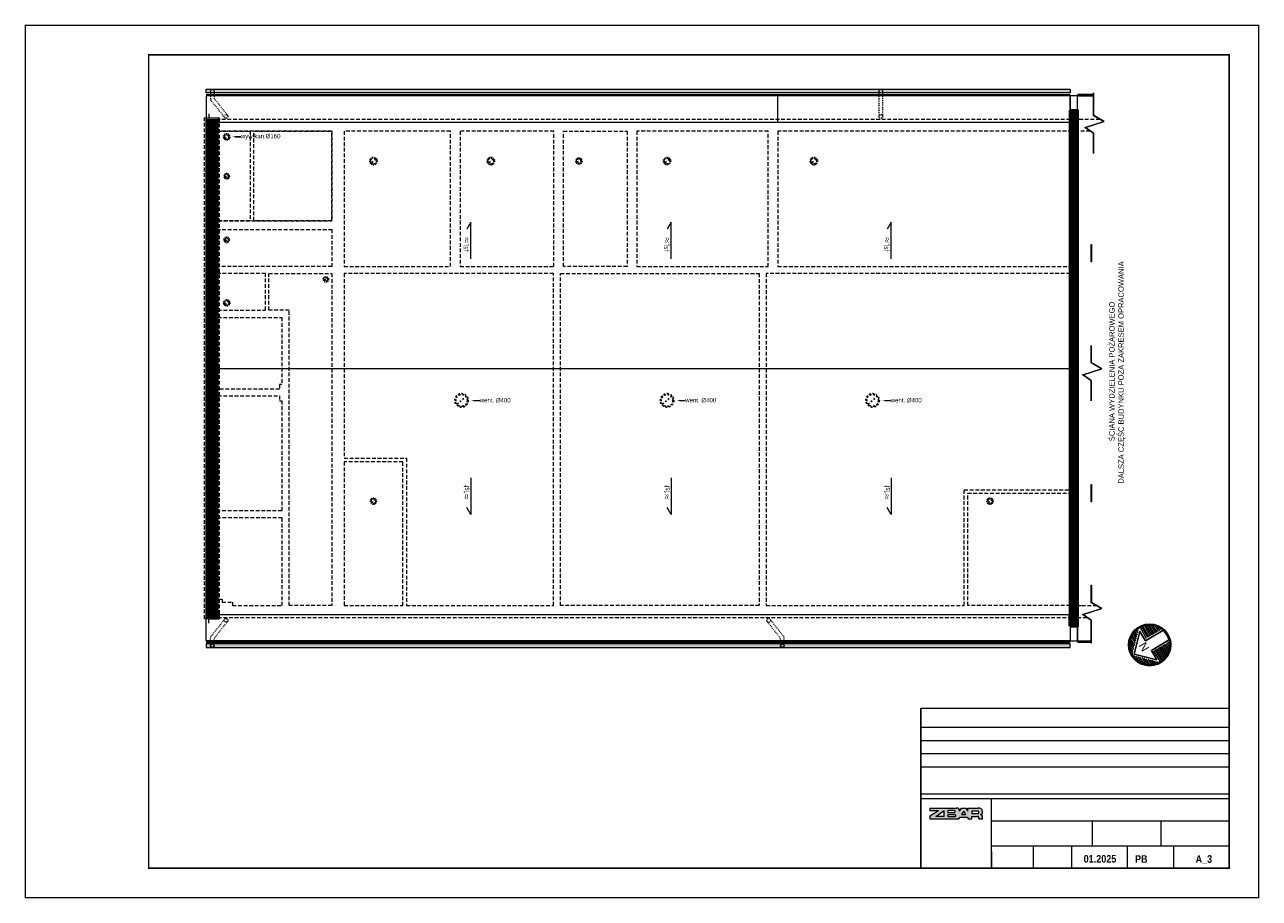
# Model space of a CAD drawing. Header units: centimetres. Extents: x -2715 to 104803, y -4848 to 32152.
# Tile 22 of 24: x 95598 to 99803, y -1446 to 1529. Entities that reach past the tile are written whole.
import ezdxf
from ezdxf import colors
from ezdxf.entities.mleader import LeaderData, LeaderLine
from ezdxf.math import Vec2, Vec3

# ---------------------------------------------------------------- set-up
doc = ezdxf.new("R2010")
doc.units = ezdxf.units.CM
doc.header["$MEASUREMENT"] = 0
for name, pattern in [('Dash', [0.6, 0.3, -0.3]), ('DASHDOT2', [0.5, 0.25, -0.125, 0, -0.125]), ('HIDDENX2', [19.05, 12.7, -6.35])]:
    doc.linetypes.add(name, pattern=pattern)
for name, color, linetype, lineweight in [('0_ dimensions', 144, 'Continuous', 9), ('0_TXT', 7, 'Continuous', 15), ('1_ hatch', 8, 'Continuous', 9), ('1_ projection', 9, 'HIDDENX2', 5), ('1_ przerywana  S_CONSTRUCTION', 124, 'DASHDOT2', 25), ('1_ view 1', 7, 'Continuous', 15), ('1_ view 2', 9, 'Continuous', 13), ('1_ view 3', 8, 'Continuous', 9), ('AZ___txt', 7, 'Continuous', 25), ('Tab-tabele', 7, 'Continuous', 5)]:
    doc.layers.add(name, color=color, linetype=linetype, lineweight=lineweight)
for name, color, linetype, lineweight, true_color in [('1_ hatch proj.', 7, 'Continuous', 9, 0x1a8cff), ('1_ wall STRUCT proj.', 7, 'Continuous', 50, 0x1a8cff), ('1_ wall STRUCT-DIV rozbiorka', 7, 'Continuous', 9, 0xff0a0a), ('3_ PPOŻ  opisy', 7, 'Continuous', 18, 0x940000)]:
    doc.layers.add(name, color=color, linetype=linetype, lineweight=lineweight, true_color=true_color)
doc.styles.add('GENERATED_STYLE_13', font='arialbd.ttf')
doc.styles.get("Standard").update_dxf_attribs({"font": 'arial.ttf'})
doc.styles.add('TXT3', font='geniso.shx', dxfattribs={"width": 0.75})
doc.styles.add('TXT_D', font='arial.ttf')
doc.styles.add('Z_40', font='arial.ttf', dxfattribs={"height": 4})
doc.linetypes.add('FENCELINE12B', pattern='A,6,-1.333,[149,AAA.SHX,S=0.25,R=0,X=0,Y=0],-1.333,[149,AAA.SHX,S=0.25,R=0,X=0,Y=0],-1.333', length=9.999)
doc.linetypes.add('Rozbiö˘ka', pattern='A,7,[121,msgB.shx,S=1,R=0,X=0.5,Y=-1.826635],7', length=14)

# ---------------------------------------------------------------- blocks, each defined once
blk = doc.blocks.new('strzałka1')
at = {"layer": 'AZ___txt', "lineweight": 9}
h = blk.add_hatch(dxfattribs=at)
h.set_pattern_fill('LINE', color=256, scale=0.4095, style=0)
h.set_pattern_definition([(360, (-1477.2123, -296.4574), (3e-14, 1.3001625), [])])
h.paths.add_polyline_path([(0, 17.1, 0.414214), (-17.1, 0), (0, 17.1, 0.414214)])
h.paths.add_polyline_path([(0, 17.1), (17.1, 0, 0.414214), (0, 17.1)])
h.paths.add_polyline_path([(17.1, 0), (6.1, 0), (6.1, -15.9, 0.309961), (17.1, 0)])
h.paths.add_polyline_path([(-6.1, 0), (-17.1, 0, 0.309961), (-6.1, -15.9), (-6.1, 0)])
at = {"layer": 'AZ___txt'}
for points in [[(-14.1, 1.2), (0, 15.3), (14.1, 1.2), (4.9, 1.2), (4.9, -15.9)], [(-14.1, 1.2), (-4.9, 1.2), (-4.9, -15.9)]]:
    blk.add_lwpolyline(points, dxfattribs=at)
at = {"layer": 'AZ___txt', "lineweight": 13}
blk.add_circle((0, 0), 18, dxfattribs=at)
at = {"layer": 'AZ___txt'}
blk.add_circle((0, 0), 17.1, dxfattribs=at)
at = {"layer": 'AZ___txt', "insert": (-2.5, 8.5), "char_height": 7, "width": 9.456, "attachment_point": 1, "style": 'Z_40'}
blk.add_mtext('N', dxfattribs=at)
blk = doc.blocks.new('frgfdhgfhgf')
at = {"layer": '1_ przerywana  S_CONSTRUCTION', "color": 150, "linetype": 'Dash', "ltscale": 20}
blk.add_lwpolyline([(-6, -5.3), (6, 5.3)], dxfattribs=at)
at = {"layer": '1_ przerywana  S_CONSTRUCTION', "color": 150, "linetype": 'Dash', "ltscale": 10}
for radius in [10.5, 8]:
    blk.add_circle((0, 0), radius, dxfattribs=at)
blk = doc.blocks.new('gfdhgfhgfhjgjh')
at = {"layer": '1_ przerywana  S_CONSTRUCTION', "color": 150, "linetype": 'Dash', "ltscale": 20}
blk.add_lwpolyline([(-6, -5.3), (6, 5.3)], dxfattribs=at)
at = {"layer": '1_ przerywana  S_CONSTRUCTION', "color": 150, "linetype": 'Dash', "ltscale": 10}
for radius in [12.5, 10]:
    blk.add_circle((0, 0), radius, dxfattribs=at)
blk = doc.blocks.new('vfgdgfdghfh')
at = {"layer": '1_ przerywana  S_CONSTRUCTION', "color": 150, "linetype": 'Dash', "ltscale": 20}
blk.add_lwpolyline([(-4.7, -4.1), (4.7, 4.1)], dxfattribs=at)
at = {"layer": '1_ przerywana  S_CONSTRUCTION', "color": 150, "linetype": 'Dash', "ltscale": 10}
for radius in [9.25, 6.25]:
    blk.add_circle((0, 0), radius, dxfattribs=at)
blk = doc.blocks.new('SWAFDSF')
at = {"layer": '1_ view 3', "linetype": 'Continuous'}
h = blk.add_hatch(dxfattribs=at)
h.set_pattern_fill('ANSI31', color=256)
h.set_pattern_definition([(45, (-96215.54631, 579.06923), (-0.08838834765, 0.08838834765), [])])
h.paths.add_polyline_path([(0, 0), (0, -12.5), (2942.6, -12.5), (2942.6, 0)])
at = {"layer": '1_ view 2'}
blk.add_lwpolyline([(0, 0), (0, -12.5), (2942.6, -12.5), (2942.6, 0), (0, 0)], dxfattribs=at)
blk = doc.blocks.new('TGRFHG')
at = {"layer": '0_TXT', "linetype": 'Dash', "ltscale": 10}
for p, q in [((2291.8, 6.2), (2291.8, -22.9)), ((2304.3, 6.2), (2304.3, -18.4)), ((2291.8, -22.9), (2291.8, -80)), ((2304.3, -18.4), (2304.2, -80.9))]:
    blk.add_line(p, q, dxfattribs=at)
at = {"layer": '0_TXT'}
blk.add_circle((2298, 6.2), 6.25, dxfattribs=at)
at = {"layer": '0_TXT', "linetype": 'Dash', "ltscale": 10}
blk.add_circle((2298, -80), 6.25, dxfattribs=at)
blk = doc.blocks.new('hbgfhgfjg')
at = {"layer": '1_ przerywana  S_CONSTRUCTION', "color": 150, "linetype": 'Dash', "ltscale": 20}
blk.add_lwpolyline([(-4.7, -4.1), (4.7, 4.1)], dxfattribs=at)
at = {"layer": '1_ przerywana  S_CONSTRUCTION', "color": 150, "linetype": 'Dash', "ltscale": 10}
for radius in [9.25, 6.25]:
    blk.add_circle((0, 0), radius, dxfattribs=at)
blk = doc.blocks.new('bvnbvn')
at = {"layer": '1_ przerywana  S_CONSTRUCTION', "color": 150, "linetype": 'Dash', "ltscale": 20}
blk.add_lwpolyline([(-24.7, -24.1), (-15.3, -15.9)], dxfattribs=at)
at = {"layer": '1_ przerywana  S_CONSTRUCTION', "color": 150, "linetype": 'Dash', "ltscale": 10}
for radius in [9.25, 6.25]:
    blk.add_circle((-20, -20), radius, dxfattribs=at)
blk = doc.blocks.new('hgfhgjgjj')
at = {"layer": '1_ przerywana  S_CONSTRUCTION', "color": 150, "linetype": 'Dash', "ltscale": 20}
blk.add_lwpolyline([(-15, -13.2), (15, 13.2)], dxfattribs=at)
for radius in [23, 20]:
    blk.add_circle((0, 0), radius, dxfattribs=at)
at = {"layer": '0_TXT', "color": 150}
ml = blk.add_multileader_mtext('Standard', dxfattribs=at)
ml.set_content('{\\fArial Narrow|b0|i0|c238|p34;\\H83.333333x;went. %%C400} ')
ml.set_leader_properties()
ml.build(insert=Vec2(0, 0))
ml.multileader.update_dxf_attribs({"dogleg_length": 0.36, "arrow_head_size": 10})
ctx = ml.context
ctx.base_point, ctx.char_height, ctx.arrow_head_size, ctx.landing_gap_size, ctx.plane_origin = Vec3(61.9, 0), 0.18, 10, 0.09, Vec3(32.3, 0)
notes = []
notes.append((ctx, [(0, (1, 1, 0), (61.5, 0), (1, 0), 0.36, [(0, [(32.3, 0)], 0, [])])]))
ctx.mtext.insert, ctx.mtext.flow_direction = Vec3(62, 8.1), 5
for ctx, leaders in notes:
    for number, flags, end, landing, length, lines in leaders:
        leader = LeaderData()
        leader.index, (leader.has_last_leader_line, leader.has_dogleg_vector, leader.attachment_direction) = number, flags
        leader.last_leader_point, leader.dogleg_vector, leader.dogleg_length = Vec3(end), Vec3(landing), length
        for number, points, colour, breaks in lines:
            line = LeaderLine()
            line.index, line.vertices, line.color, line.breaks = number, Vec3.list(points), colors.encode_raw_color(colour), breaks
            leader.lines.append(line)
        ctx.leaders.append(leader)

msp = doc.modelspace()

# ---------------------------------------------------------------- hatches: boundary and pattern name
at = {"layer": '1_ hatch'}
h = msp.add_hatch(dxfattribs=at)
h.set_pattern_fill('ANSI31', color=256, scale=10, angle=270)
h.set_pattern_definition([(45, (6764.1167, 3115.0315), (-0.883883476, 0.883883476), [])])
h.paths.add_polyline_path([(96255.55, -489.07), (96215.55, -489.07), (96215.55, 1206.93), (96255.55, 1206.93)])
at = {"layer": '1_ hatch proj.'}
h = msp.add_hatch(dxfattribs=at)
h.set_pattern_fill('ANSI31', color=256, scale=30)
h.set_pattern_definition([(45, (-85754.1704, 1373.1472), (-2.65165043, 2.65165043), [])])
h.paths.add_polyline_path([(99158.55, -519.07), (99158.55, 1236.93), (99183.55, 1236.93), (99183.55, -519.07)])
at = {"layer": 'Tab-tabele', "true_color": 0xcd0000}
h = msp.add_hatch(color=12, dxfattribs=at)
h.paths.add_polyline_path([(98680.87, -1147.5), (98709.51, -1147.5), (98680.87, -1166.43), (98680.87, -1175.43), (98779.27, -1175.43), (98783.66, -1169.43), (98807.45, -1169.43), (98811.1, -1175.43), (98823.39, -1175.43), (98823.39, -1166.66), (98843.49, -1166.66, -0.3657988), (98847.5, -1169.75), (98847.5, -1175.43), (98860.02, -1175.43), (98860.02, -1166.49, 0.2920703), (98853.23, -1160.74, 0.3371791), (98860.12, -1153.97), (98860.12, -1149.35, 0.3938747), (98845.57, -1138.51), (98810.45, -1138.49), (98810.45, -1148.58), (98803.93, -1138.49), (98788.37, -1138.49), (98781.85, -1148.58, 0.4076721), (98772.73, -1138.49), (98680.87, -1138.49), (98680.87, -1147.5)])
h.paths.add_polyline_path([(98700.96, -1166.79), (98729.31, -1147.01), (98729.31, -1166.79), (98700.96, -1166.79)], flags=0)
h.paths.add_polyline_path([(98742.22, -1167.63), (98742.22, -1160.76), (98766.6, -1160.76, -0.6528741), (98767.08, -1167.63), (98742.22, -1167.63)], flags=0)
h.paths.add_polyline_path([(98742.34, -1146.17), (98763.82, -1146.17, -0.6872291), (98765.75, -1153.04), (98742.34, -1153.04), (98742.34, -1146.17)], flags=0)
h.paths.add_polyline_path([(98787.93, -1160.75), (98795.77, -1148.61), (98803.61, -1160.75), (98787.93, -1160.75)], flags=0)
h.paths.add_polyline_path([(98846.25, -1156.36), (98823.21, -1156.36), (98823.21, -1147.66), (98844.63, -1147.66, -0.52813), (98846.25, -1156.36)], flags=0)

# ---------------------------------------------------------------- linework, layer by layer
at = {"lineweight": 50, "const_width": 5}
msp.add_lwpolyline([(95600.17, -1443.15), (95600.17, 1526.85), (99800.17, 1526.85), (99800.17, -1443.15), (95600.17, -1443.15)], dxfattribs=at)
at = {"lineweight": 50}
msp.add_lwpolyline([(96020.17, -1343.15, 5, 5, 0), (96020.17, 1426.85, 5, 5, 0), (99700.17, 1426.85, 5, 5, 0), (99700.17, -1343.15, 5, 5, 0)], format="xyseb", close=True, dxfattribs=at)
at = {"layer": '0_ dimensions'}
for points in [[(97117.02, 732.1), (97117.02, 856.53), (97103.22, 832.91)], [(97799.72, 732.1), (97799.72, 856.53), (97785.92, 832.91)], [(98549.29, 732.1), (98549.29, 856.53), (98535.48, 832.91)], [(97117.02, -14.23), (97117.02, -138.67), (97103.22, -115.05)], [(97799.72, -14.23), (97799.72, -138.67), (97785.92, -115.05)], [(98549.29, -14.23), (98549.29, -138.67), (98535.48, -115.05)]]:
    msp.add_lwpolyline(points, dxfattribs=at)
at = {"layer": '0_TXT', "linetype": 'Dash', "ltscale": 10}
for points in [[(96230.55, 1303.18), (96230.55, 1274.06), (96278.67, 1213.1)], [(96243.05, 1303.18), (96243.05, 1278.53), (96289.32, 1219.42)], [(96230.55, -585.32), (96230.55, -556.2), (96278.67, -495.24)], [(96243.05, -585.32), (96243.05, -560.66), (96289.32, -501.56)], [(98171.84, -585.32), (98171.84, -560.66), (98125.56, -501.56)], [(98184.34, -585.32), (98184.34, -556.2), (98136.22, -495.24)]]:
    msp.add_lwpolyline(points, dxfattribs=at)
at = {"layer": '0_TXT'}
msp.add_lwpolyline([(96230.55, -579.07), (96243.05, -579.07)], dxfattribs=at)
for centre in [(96236.8, 1303.18), (96236.8, -585.32), (98178.09, -585.32)]:
    msp.add_circle(centre, 6.25, dxfattribs=at)
at = {"layer": '0_TXT', "linetype": 'Dash', "ltscale": 10}
for centre in [(96283.57, 1216.97), (96283.57, -499.11), (98131.31, -499.11)]:
    msp.add_circle(centre, 6.25, dxfattribs=at)
at = {"layer": '1_ projection'}
for points in [[(99259.37, 1206.93), (99183.55, 1206.93), (99183.55, 1236.93), (99158.55, 1236.93), (99158.55, 1206.93), (96255.55, 1206.93)], [(99226.12, 1166.93), (99183.55, 1166.93)], [(99183.55, -449.07), (99198.55, -449.07), (99247.27, -449.07)], [(96255.55, -489.07), (96255.55, -489.07), (99158.55, -489.07), (99158.55, -519.07), (99183.55, -519.07), (99183.55, -489.07), (99214.78, -489.07)]]:
    msp.add_lwpolyline(points, dxfattribs=at)
msp.add_lwpolyline([(96260.55, -494.07), (96210.55, -494.07), (96210.55, 1211.93), (96260.55, 1211.93)], close=True, dxfattribs=at)
at = {"layer": '1_ projection', "color": 251}
for points in [[(96255.55, 861.93), (96643.55, 861.93), (96643.55, 1166.93), (96255.55, 1166.93)], [(96365.55, 861.93), (96255.55, 861.93), (96255.55, 1166.93), (96365.55, 1166.93)], [(96685.55, 705.93), (97047.55, 705.93), (97047.55, 1166.93), (96685.55, 1166.93)], [(97080.55, 705.93), (97399.55, 705.93), (97399.55, 1166.93), (97080.55, 1166.93)], [(97649.55, 705.93), (97432.55, 705.93), (97432.55, 1166.93), (97649.55, 1166.93)], [(97682.55, 705.93), (98129.55, 705.93), (98129.55, 1166.93), (97682.55, 1166.93)], [(98162.55, 705.93), (99183.55, 705.93), (99183.55, 1166.93), (98162.55, 1166.93)]]:
    msp.add_lwpolyline(points, close=True, dxfattribs=at)
for points in [[(96643.55, 861.93), (96377.55, 861.93), (96377.55, 1166.93), (96643.55, 1166.93), (96643.55, 861.93)], [(96251.55, 705.93), (96251.55, 831.93), (96643.55, 831.93), (96643.55, 705.93), (96251.55, 705.93)], [(96251.55, 705.93), (96251.55, 831.93), (96643.55, 831.93), (96643.55, 705.93), (96251.55, 705.93)], [(96417.55, 556.93), (96417.55, 681.93), (96255.55, 681.93), (96255.55, 556.93), (96417.55, 556.93)], [(96643.55, -449.07), (96498.55, -449.07), (96498.55, 556.93), (96429.55, 556.93), (96429.55, 681.93), (96643.55, 681.93), (96643.55, -449.07)], [(96685.55, 681.93), (96685.55, 52.93), (96897.55, 52.93), (96897.55, -449.07), (97398.55, -449.07), (97398.55, 681.93), (96685.55, 681.93)], [(97422.55, -449.07), (97422.55, 681.93), (98099.55, 681.93), (98099.55, -449.07), (97422.55, -449.07)], [(98123.55, 681.93), (98123.55, -449.07), (98797.55, -449.07), (98797.55, -54.07), (99158.55, -54.07), (99158.55, 681.93), (98123.55, 681.93)], [(96473.55, 303.93), (96465.55, 303.93), (96465.55, 287.93), (96255.55, 287.93), (96255.55, 531.93), (96473.55, 531.93), (96473.55, 303.93)], [(96473.55, -126.07), (96255.55, -126.07), (96255.55, 265.93), (96465.55, 265.93), (96465.55, 248.93), (96473.55, 248.93), (96473.55, -126.07)], [(96685.55, -449.07), (96885.55, -449.07), (96885.55, 40.93), (96685.55, 40.93), (96685.55, -449.07)], [(98809.55, -449.07), (98809.55, -66.07), (99158.55, -66.07), (99158.55, -449.07), (98809.55, -449.07)], [(96255.55, -150.07), (96255.55, -427.07), (96270.55, -427.07), (96270.55, -437.07), (96305.55, -437.07), (96305.55, -449.07), (96474.55, -449.07), (96474.55, -150.07), (96255.55, -150.07)]]:
    msp.add_lwpolyline(points, dxfattribs=at)
at = {"layer": '1_ przerywana  S_CONSTRUCTION', "color": 99, "linetype": 'Dash', "ltscale": 20, "true_color": 0x1d5d29}
msp.add_lwpolyline([(96279.55, 1142.21), (96291.54, 1152.81)], dxfattribs=at)
at = {"layer": '1_ przerywana  S_CONSTRUCTION', "color": 99, "linetype": 'Dash', "ltscale": 10, "true_color": 0x1d5d29}
for radius in [10.5, 8]:
    msp.add_circle((96285.55, 1147.51), radius, dxfattribs=at)
at = {"layer": '1_ view 1'}
for points in [[(96215.55, 1291.93), (99158.55, 1291.93)], [(96215.55, 1289.43), (99158.55, 1289.43)], [(99158.55, 1206.93), (99158.55, 1286.93), (96215.55, 1286.93), (96215.55, 1206.93), (96255.55, 1206.93)], [(99238.19, 1291.93), (99183.55, 1291.93)], [(99238.19, 1289.43), (99183.55, 1289.43)], [(99183.55, 1206.93), (99183.55, 1286.93), (99238.19, 1286.93)], [(99238.19, 1090.18), (99238.19, 1158.34), (99208.85, 1179.22), (99272.05, 1199.53), (99238.19, 1219.28), (99238.19, 1296.88)], [(99239.19, 1090.18), (99239.19, 1158.86), (99211.06, 1178.88), (99274.49, 1199.27), (99239.19, 1219.86), (99239.19, 1296.88)], [(96255.55, -489.07), (96215.55, -489.07), (96215.55, 1206.93), (96255.55, 1206.93), (96255.55, -489.07)], [(99230.29, 248.26), (99230.29, 316.42), (99200.95, 337.3), (99264.14, 357.61), (99230.29, 377.36), (99230.29, 437.17)], [(99231.29, 248.26), (99231.29, 316.94), (99203.15, 336.96), (99266.58, 357.35), (99231.29, 377.94), (99231.29, 437.17)], [(96255.55, 358.93), (99158.55, 358.93)], [(99230.29, -576.31), (99230.29, -500.1), (99200.95, -479.23), (99264.14, -458.91), (99230.29, -439.16), (99230.29, -379.35)], [(99231.29, -576.31), (99231.29, -499.59), (99203.15, -479.57), (99266.58, -459.18), (99231.29, -438.59), (99231.29, -379.35)], [(99158.55, -489.07), (99158.55, -569.07), (96215.55, -569.07), (96215.55, -489.07), (96255.55, -489.07)], [(99183.55, -489.07), (99183.55, -569.07), (99230.29, -569.07)], [(96215.55, -571.57), (99158.55, -571.57)], [(96215.55, -574.07), (99158.55, -574.07)], [(99230.29, -571.57), (99183.55, -571.57)], [(99230.29, -574.07), (99183.55, -574.07)]]:
    msp.add_lwpolyline(points, dxfattribs=at)
at = {"layer": '1_ view 1', "linetype": 'FENCELINE12B', "ltscale": 5}
for points in [[(98161.55, 1291.93), (98161.55, 1196.93)], [(96225.28, 1226.17), (96225.28, 1211.93), (96225.28, 1211.93), (96260.55, 1211.93), (96260.55, 1196.93), (96260.55, 1196.93), (99153.55, 1196.93)], [(96225.28, -508.31), (96225.28, -494.07), (96225.28, -494.07), (96260.55, -494.07), (96260.55, -479.07), (96260.55, -479.07), (99153.55, -479.07)]]:
    msp.add_lwpolyline(points, dxfattribs=at)
at = {"layer": '1_ view 1'}
for points in [[(99230.29, 780.6), (99231.29, 780.6), (99231.29, 721.36), (99230.29, 721.36)], [(99230.29, -35.93), (99231.29, -35.93), (99231.29, -95.16), (99230.29, -95.16)], [(99230.29, -379.35), (99231.29, -379.35), (99231.29, -438.59), (99230.29, -438.59)]]:
    msp.add_lwpolyline(points, close=True, dxfattribs=at)
at = {"layer": '1_ view 1', "color": 150, "linetype": 'FENCELINE12B', "ltscale": 2}
msp.add_lwpolyline([(99153.55, -479.07), (99153.55, -517.23)], dxfattribs=at)
at = {"layer": '1_ wall STRUCT proj.'}
msp.add_lwpolyline([(99158.55, -519.07), (99158.55, 1236.93), (99183.55, 1236.93), (99183.55, -519.07), (99158.55, -519.07)], dxfattribs=at)
at = {"layer": '1_ wall STRUCT-DIV rozbiorka', "linetype": 'Rozbiö˘ka'}
for points in [[(99183.55, 1286.93), (99158.55, 1286.93), (99158.55, 1236.93), (99183.55, 1236.93), (99183.55, 1286.93)], [(99183.55, -519.07), (99158.55, -519.07), (99158.55, -569.07), (99183.55, -569.07), (99183.55, -519.07)]]:
    msp.add_lwpolyline(points, dxfattribs=at)
at = {"layer": 'Tab-tabele'}
for p, q in [((98649.73, -797.89), (99700.17, -797.89)), ((98649.73, -797.89), (98649.73, -1343.15)), ((98649.73, -863.03), (99700.17, -863.03)), ((98649.73, -908.03), (99700.17, -908.03)), ((99700.17, -890.12), (99700.17, -1343.15)), ((98649.73, -953.03), (99700.17, -953.03)), ((98649.73, -998.04), (99700.17, -998.04)), ((98649.73, -1090.05), (99700.17, -1090.05)), ((98649.73, -1090.05), (99700.17, -1090.05)), ((98649.73, -1106.05), (99700.17, -1106.05)), ((98890.36, -1343.15), (98890.36, -1106.05)), ((98680.87, -1138.49), (98772.73, -1138.49)), ((98680.87, -1138.49), (98680.87, -1147.5)), ((98709.51, -1147.5), (98680.87, -1147.5)), ((98709.51, -1147.5), (98680.87, -1166.43)), ((98680.87, -1166.43), (98680.87, -1175.43)), ((98680.87, -1175.43), (98779.27, -1175.43)), ((98700.96, -1166.79), (98729.31, -1147.01)), ((98729.31, -1166.79), (98700.96, -1166.79)), ((98729.31, -1166.79), (98729.31, -1147.01)), ((98742.22, -1160.76), (98742.22, -1167.63)), ((98742.22, -1160.76), (98766.6, -1160.76)), ((98742.22, -1167.63), (98767.08, -1167.63)), ((98763.82, -1146.17), (98742.34, -1146.17)), ((98742.34, -1146.17), (98742.34, -1153.04)), ((98742.34, -1153.04), (98765.75, -1153.04)), ((98779.27, -1175.43), (98783.66, -1169.43)), ((98781.85, -1148.58), (98788.37, -1138.49)), ((98783.66, -1169.43), (98807.45, -1169.43)), ((98795.77, -1148.61), (98787.93, -1160.75)), ((98787.93, -1160.75), (98803.61, -1160.75)), ((98788.37, -1138.49), (98803.93, -1138.49)), ((98803.61, -1160.75), (98795.77, -1148.61)), ((98810.45, -1148.58), (98803.93, -1138.49)), ((98807.45, -1169.43), (98811.1, -1175.43)), ((98810.45, -1148.58), (98810.45, -1138.49)), ((98810.45, -1138.49), (98845.57, -1138.51)), ((98811.1, -1175.43), (98823.39, -1175.43)), ((98823.21, -1147.66), (98844.63, -1147.66)), ((98823.21, -1147.66), (98823.21, -1156.36)), ((98823.21, -1156.36), (98846.25, -1156.36)), ((98823.39, -1175.43), (98823.39, -1166.66)), ((98823.39, -1166.66), (98843.49, -1166.66)), ((98847.5, -1175.43), (98847.5, -1169.75)), ((98847.5, -1175.43), (98860.02, -1175.43)), ((98860.02, -1175.43), (98860.02, -1166.49)), ((98860.12, -1153.97), (98860.12, -1149.35)), ((98890.36, -1181.6), (99700.17, -1181.6)), ((99232.92, -1181.6), (99232.92, -1266.53)), ((99467.04, -1181.6), (99467.04, -1266.53)), ((99232.92, -1224.06), (99232.92, -1266.53)), ((99467.04, -1224.06), (99467.04, -1266.53)), ((98890.36, -1266.53), (99700.17, -1266.53)), ((98890.36, -1266.53), (99700.17, -1266.53)), ((98890.36, -1286.53), (98890.36, -1343.15)), ((99031.91, -1266.53), (99031.91, -1343.15)), ((99162.5, -1266.53), (99162.5, -1343.15)), ((99352.47, -1266.53), (99352.47, -1343.15)), ((99510.4, -1266.53), (99510.4, -1343.15))]:
    msp.add_line(p, q, dxfattribs=at)
at = {"layer": 'Tab-tabele', "flags": 128}
for points in [[(98649.73, -797.89), (99700.17, -797.89)], [(98649.73, -1343.15), (98649.73, -797.89)], [(99700.17, -1343.15), (99700.17, -890.12)]]:
    msp.add_lwpolyline(points, dxfattribs=at)
at = {"layer": 'Tab-tabele'}
for centre, radius, start, end in [((98763.47, -1149.98), 3.82, 306.68992, 84.68184), ((98765.33, -1164.3), 3.76, 297.73691, 70.29483), ((98772.13, -1148.2), 9.73, 357.76371, 91.91231), ((98843.67, -1170.58), 3.92, 12.22128, 92.59112), ((98842.47, -1152.56), 5.36, 314.9063, 66.26581), ((98847.03, -1151.72), 13.3, 10.30672, 96.29962), ((98852.22, -1152.83), 7.98, 277.29183, 351.82395), ((98852.13, -1168.93), 8.26, 17.21381, 82.33986)]:
    msp.add_arc(centre, radius, start, end, dxfattribs=at)

# ---------------------------------------------------------------- block references
at = {"layer": '0_TXT', "xscale": -1, "rotation": 180}
msp.add_blockref('SWAFDSF', (96215.55, 1296.93), dxfattribs=at)
at = {"layer": '0_TXT'}
for name, p in [('TGRFHG', (96215.55, 1296.93)), ('gfdhgfhgfhjgjh', (96785.55, 1064.93)), ('gfdhgfhgfhjgjh', (97185.55, 1064.93)), ('frgfdhgfhgf', (97485.55, 1064.93)), ('gfdhgfhgfhjgjh', (97785.55, 1064.93)), ('gfdhgfhgfhjgjh', (98285.55, 1064.93)), ('hbgfhgfjg', (96285.55, 1013.26)), ('vfgdgfdghfh', (96285.55, 796.93)), ('bvnbvn', (96643.55, 681.93)), ('frgfdhgfhgf', (96285.69, 581.91)), ('frgfdhgfhgf', (96785.55, -93.07)), ('frgfdhgfhgf', (98885.55, -93.07)), ('SWAFDSF', (96215.55, -579.07))]:
    msp.add_blockref(name, p, dxfattribs=at)
at = {"layer": '1_ view 1'}
for p in [(97085.55, 249.93), (97785.55, 249.93), (98485.55, 249.93)]:
    msp.add_blockref('hgfhgjgjj', p, dxfattribs=at)
at = {"layer": 'AZ___txt', "xscale": 3.999999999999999, "yscale": 3.999999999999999, "zscale": 3.999999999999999, "rotation": 120.690913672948}
msp.add_blockref('strzałka1', (99429.23, -582.74), dxfattribs=at)

# ---------------------------------------------------------------- texts
at = {"insert": (99322.55, -33.92), "char_height": 18.45, "width": 765.1436, "attachment_point": 1, "rotation": 90, "style": 'TXT_D'}
msp.add_mtext('DALSZA CZĘŚC BUDYNKU POZA ZAKRESEM OPRACOWANIA', dxfattribs=at)
at = {"layer": '0_TXT', "char_height": 20, "width": 73.7367, "line_spacing_factor": 0.814815, "style": 'TXT3'}
for insert, attachment_point, rotation in [((97092.32, 755.26), 9, 269.96271), ((97775.02, 755.26), 9, 269.96271), ((98524.59, 755.26), 9, 269.96271), ((97092.32, -37.4), 3, 90.03729), ((97775.02, -37.4), 3, 90.03729), ((98524.59, -37.4), 3, 90.03729)]:
    msp.add_mtext('{\\fSimSun|b0|i0|c134|p32;≈}1st ', dxfattribs=dict(at, insert=insert, attachment_point=attachment_point, rotation=rotation))
at = {"layer": '3_ PPOŻ  opisy', "insert": (99291.36, -33.92), "char_height": 18.45, "width": 765.1436, "attachment_point": 1, "rotation": 90, "style": 'TXT_D'}
msp.add_mtext('\\pxqc;ŚCIANA WYDZIELENIA POŻAROWEGO', dxfattribs=at)
at = {"layer": 'Tab-tabele', "style": 'GENERATED_STYLE_13', "width": 0.85}
for s, p in [('01.2025', (99204.44, -1324.14)), ('PB', (99379.26, -1324.72)), ('A_3', (99585.72, -1324.72))]:
    msp.add_text(s, height=25.917, dxfattribs=at).set_placement(p)

# ---------------------------------------------------------------- leaders
at = {"layer": '0_TXT', "color": 99, "true_color": 0x1d5d29}
ml = msp.add_multileader_mtext('Standard', dxfattribs=at)
ml.set_content('{\\fArial Narrow|b0|i0|c238|p34;\\H83.333333x;\\C119;\\c3761700;wyw.kan.%%C160}', color=150)
ml.set_leader_properties()
ml.build(insert=Vec2(0, 0))
ml.multileader.update_dxf_attribs({"dogleg_length": 0.36, "arrow_head_size": 10})
ctx = ml.context
ctx.base_point, ctx.char_height, ctx.arrow_head_size, ctx.landing_gap_size, ctx.plane_origin = Vec3(96333.85, 1147.51), 0.18, 10, 0.09, Vec3(96304.29, 1147.51)
notes = []
notes.append((ctx, [(0, (1, 1, 0), (96333.49, 1147.51), (1, 0), 0.36, [(0, [(96304.29, 1147.51)], 0, [])])]))
ctx.mtext.insert, ctx.mtext.flow_direction = Vec3(96333.94, 1157.49), 5
for ctx, leaders in notes:
    for number, flags, end, landing, length, lines in leaders:
        leader = LeaderData()
        leader.index, (leader.has_last_leader_line, leader.has_dogleg_vector, leader.attachment_direction) = number, flags
        leader.last_leader_point, leader.dogleg_vector, leader.dogleg_length = Vec3(end), Vec3(landing), length
        for number, points, colour, breaks in lines:
            line = LeaderLine()
            line.index, line.vertices, line.color, line.breaks = number, Vec3.list(points), colors.encode_raw_color(colour), breaks
            leader.lines.append(line)
        ctx.leaders.append(leader)

doc.saveas('drawing.dxf')
